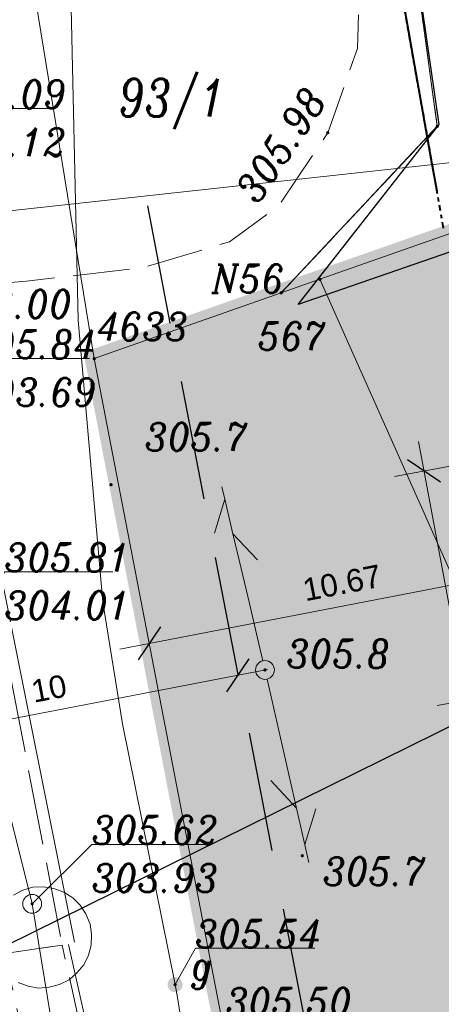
# Model space of a CAD drawing. Header units: metres. Extents: x 779 to 7046, y -512 to 9570.
# Tile 230 of 256: x 2161 to 2172, y 233 to 259. Entities that reach past the tile are written whole.
import ezdxf

# ---------------------------------------------------------------- set-up
doc = ezdxf.new("R2010")
doc.units = ezdxf.units.M
for name, pattern in [('0.5_0.5', [1, 0.5, -0.5]), ('1.5_0.5', [2, 1.5, -0.5]), ('CENTER2', [1.125, 0.75, -0.125, 0.125, -0.125]), ('CIĄGłA', [0]), ('DASHEDX2', [38.1, 25.4, -12.7]), ('DGN Style 4', [0.3202, 0.16, -0.08, 0.0002, -0.08]), ('HIDDEN2', [4.7625, 3.175, -1.5875]), ('mz1.0_0.5', [1.5, 1, -0.5]), ('mz2.0_0.5', [2.5, 2, -0.5])]:
    doc.linetypes.add(name, pattern=pattern)
for name, color, linetype, lineweight in [('203-punkt graniczny', 7, 'Continuous', 0), ('203-punkt graniczny-Atr103', 7, 'Continuous', 0), ('211-numer działki ewidencyjnej', 7, 'Continuous', 0), ('217-kontur klasyfikacyjny', 7, 'Continuous', 0), ('218-kontur użytku gruntowego', 7, 'Continuous', 0), ('219-działka ewidencyjna', 7, 'Continuous', 0), ('AGP1_granica_opracow', 7, 'Continuous', 15), ('AGP1_HATCH', 7, 'Continuous', 5), ('AGP1_WYMIARY', 7, 'Continuous', 15), ('chodnik (powierzchnia)', 7, 'Continuous', 0), ('chodnik (powierzchnia) - ob. projektowany', 7, 'Continuous', 0), ('Instalacje elektryczne', 1, 'Continuous', 20), ('jezdnia (powierzchnia)', 7, 'Continuous', 0), ('komora podziemna - przewód kanalizacyjny (powierzchnia)-SK', 7, 'Continuous', 0), ('MPZP', 7, 'Continuous', 0), ('odwodnienie liniowe (linia)-SK', 7, 'Continuous', 0), ('ogrodzenie trwałe (linia)', 7, 'Continuous', 0), ('przewód gazowy (linia)-SG', 7, 'Continuous', 0), ('przewód kanalizacyjny (linia)-SK', 7, 'Continuous', 0), ('przewód telekomunikacyjny (linia)-STPOW - symbol', 7, 'Continuous', 0), ('punkt o określonej wysokości (sieć gazowa)-SG', 7, 'Continuous', 0), ('punkt o określonej wysokości (sieć gazowa)-SG-Atr2', 7, 'Continuous', 0), ('punkt o określonej wysokości (sieć kanalizacyjna)-SK - ob. w budowie', 7, 'Continuous', 0), ('punkt o określonej wysokości (sieć kanalizacyjna)-SK - ob. w budowie-Atr2', 7, 'Continuous', 0), ('punkt o określonej wysokości (sieć kanalizacyjna)-SK - ob. w budowie-Atr3', 7, 'Continuous', 0), ('punkt wysokościowy naturalny', 7, 'Continuous', 0), ('punkt wysokościowy naturalny-Atr2', 7, 'Continuous', 0), ('punkt wysokościowy sztuczny', 7, 'Continuous', 0), ('punkt wysokościowy sztuczny-Atr2', 7, 'Continuous', 0), ('RTPW01', 253, 'Continuous', 0), ('RTPW02', 7, 'Continuous', 0), ('SUPT01', 7, 'Continuous', 0), ('słup (punkt)', 7, 'Continuous', 0), ('właz okrągły - siec kanalizacyjna (punkt)-SK', 7, 'Continuous', 0), ('zasuwa - siec gazowa (punkt)-SG', 7, 'Continuous', 0), ('zasuwa - siec gazowa (punkt)-SG-Atr17', 7, 'Continuous', 0)]:
    doc.layers.add(name, color=color, linetype=linetype, lineweight=lineweight)
doc.layers.add('IE_kable ziemne', color=240, linetype='Continuous')
doc.layers.add('WYMIARY', color=9, linetype='Continuous')
doc.styles.add('ARIAL', font='arial.ttf')
doc.styles.get("Standard").update_dxf_attribs({"font": 'arial.ttf'})
doc.styles.add('Style-ITALIC_1250', font='ITALIC_1250.shx')
doc.linetypes.add('902-500', pattern='A,3.75,[24,dgnlstyle-geo-mz.shx,S=0.002786,R=0,X=0,Y=0],3.75', length=7.5)
doc.dimstyles.new('PZT M', dxfattribs={"dimtxt": 0.6, "dimasz": 0.75, "dimexe": 0.8, "dimexo": 0.1, "dimgap": 0.3, "dimtad": 1, "dimdsep": 46, "dimtxsty": 'ARIAL', "dimblk": 'OBLIQUE', "dimcen": 0.9, "dimdle": 0.8, "dimclrd": 7, "dimclre": 256, "dimclrt": 7, "dimadec": 0, "dimazin": 0, "dimtfac": 1, "dimtmove": 2, "dimatfit": 3, "dimldrblk": 'ARCHTICK', "dimfxl": 1, "dimfxlon": 1, "dimtolj": 1, "dimtzin": 0, "dimlwd": 20, "dimlwe": 20, "dimarcsym": 0})

# ---------------------------------------------------------------- blocks, each defined once
blk = doc.blocks.new('203')
at = {"linetype": 'Continuous', "lineweight": -2, "ltscale": 10}
h = blk.add_hatch(color=0, dxfattribs=at)
edge = h.paths.add_edge_path()
edge.add_arc((0, 0), 0.45, 0, 360)
blk = doc.blocks.new('US25_1')
at = {"linetype": 'Continuous', "lineweight": 0, "ltscale": 10}
h = blk.add_hatch(color=0, dxfattribs=at)
edge = h.paths.add_edge_path()
edge.add_arc((0, 0), 2, 0, 360)
blk = doc.blocks.new('PW01_1')
at = {"linetype": 'Continuous', "lineweight": 13, "ltscale": 10}
h = blk.add_hatch(color=0, dxfattribs=at)
edge = h.paths.add_edge_path()
edge.add_arc((0, 0), 0.45, 0, 360)
blk = doc.blocks.new('SM04')
at = {"color": 0, "linetype": 'Continuous', "lineweight": -2, "ltscale": 10}
blk.add_circle((0, 0), 2.5, dxfattribs=at)
blk = doc.blocks.new('PW01')
at = {"linetype": 'Continuous', "lineweight": 13, "ltscale": 10}
h = blk.add_hatch(color=0, dxfattribs=at)
edge = h.paths.add_edge_path()
edge.add_arc((0, 0), 0.45, 0, 360)
blk = doc.blocks.new('US22')
at = {"color": 0, "linetype": 'Continuous', "lineweight": -2, "ltscale": 10}
blk.add_circle((0, 0), 2.5, dxfattribs=at)
blk = doc.blocks.new('PT01')
at = {"color": 0, "linetype": 'Continuous', "lineweight": 13, "ltscale": 10}
for p, q in [((46.5, 0), (37.84, 5)), ((6.5, 0), (0, 0)), ((6.5, 0), (16.5, 0)), ((16.5, 0), (26.5, 0)), ((26.5, 0), (36.5, 0)), ((36.5, 0), (27.84, -5)), ((36.5, 0), (46.5, 0)), ((46.5, 0), (50, 0))]:
    blk.add_line(p, q, dxfattribs=at)
blk = doc.blocks.new('PW02')
at = {"linetype": 'Continuous', "lineweight": 13, "ltscale": 10}
h = blk.add_hatch(color=0, dxfattribs=at)
edge = h.paths.add_edge_path()
edge.add_arc((0, 0), 0.45, 0, 360)
blk = doc.blocks.new('RTPW01')
at = {"layer": 'RTPW01', "linetype": 'Continuous', "lineweight": 13, "true_color": 0x939598}
h = blk.add_hatch(color=252, dxfattribs=at)
edge = h.paths.add_edge_path()
edge.add_arc((0, 0), 0.045, 0, 360)
blk = doc.blocks.new('PZT MDCP podkład')
at = {"layer": '217-kontur klasyfikacyjny', "color": 252, "linetype": '1.5_0.5', "lineweight": 13, "true_color": 0x939598, "flags": 128}
for points in [[(2104.806, 136.906), (2105.786, 129.736)], [(2105.786, 129.736), (2101.636, 125.306)]]:
    blk.add_lwpolyline(points, dxfattribs=at)
at = {"layer": '218-kontur użytku gruntowego', "color": 252, "linetype": '0.5_0.5', "lineweight": 13, "true_color": 0x939598, "flags": 128}
for points in [[(2105.786, 129.736), (2104.806, 136.906)], [(2104.806, 136.906), (2105.786, 129.736)], [(2101.636, 125.306), (2105.786, 129.736)], [(2105.786, 129.736), (2101.636, 125.306)]]:
    blk.add_lwpolyline(points, dxfattribs=at)
at = {"layer": '219-działka ewidencyjna', "color": 252, "linetype": 'Continuous', "lineweight": 13, "true_color": 0x939598, "flags": 128}
for points in [[(2092.828, 147.033), (2096.666, 123.556)], [(2102.666, 125.666), (2135.196, 137.086)], [(2104.806, 136.906), (2105.786, 129.736)], [(2101.636, 125.306), (2105.786, 129.736)], [(2102.666, 125.666), (2101.636, 125.306)], [(2102.666, 125.666), (2122.376, 81.446)], [(2096.666, 123.556), (2101.636, 125.306)], [(2100.586, 103.266), (2096.666, 123.556)]]:
    blk.add_lwpolyline(points, dxfattribs=at)
at = {"layer": 'chodnik (powierzchnia)', "color": 252, "linetype": 'mz1.0_0.5', "lineweight": 13, "true_color": 0x939598, "flags": 128}
blk.add_lwpolyline([(2094.286, 107.736), (2095.496, 102.266), (2096.136, 99.116), (2097.046, 94.516), (2101.066, 73.846), (2102.576, 66.006), (2104.166, 58.036), (2105.666, 50.426), (2108.206, 38.126), (2109.856, 30.556), (2110.966, 25.356), (2112.896, 16.946), (2113.376, 16.626), (2113.866, 16.346), (2114.386, 16.096), (2114.916, 15.896), (2115.466, 15.726), (2116.016, 15.596), (2116.586, 15.506), (2117.156, 15.466), (2117.726, 15.456), (2118.296, 15.496), (2118.866, 15.576), (2119.426, 15.696), (2119.966, 15.856), (2120.506, 16.056), (2119.896, 17.836), (2118.716, 17.426), (2117.186, 17.296), (2115.196, 17.896), (2114.046, 18.856), (2112.546, 25.696), (2111.356, 31.136), (2109.736, 38.596), (2107.226, 50.456), (2105.686, 58.476), (2104.126, 66.306), (2102.566, 74.356), (2098.636, 94.616), (2097.546, 100.076), (2097.016, 102.526), (2095.816, 107.956), (2094.286, 107.736)], close=True, dxfattribs=at)
at = {"layer": 'chodnik (powierzchnia) - ob. projektowany', "color": 252, "linetype": 'mz2.0_0.5', "lineweight": 13, "true_color": 0x939598, "flags": 128}
blk.add_lwpolyline([(2087.05, 145.266), (2087.05, 145.266), (2087.446, 143.206), (2091.006, 124.816), (2094.286, 107.736), (2095.816, 107.956), (2094.336, 115.646), (2092.466, 125.436), (2092.896, 125.466), (2092.886, 125.776), (2092.556, 127.526), (2090.136, 140.136), (2089.025, 145.87), (2089.025, 145.87)], dxfattribs=at)
at = {"layer": 'jezdnia (powierzchnia)', "color": 252, "linetype": '1.5_0.5', "lineweight": 13, "true_color": 0x939598, "flags": 128}
blk.add_lwpolyline([(2089.025, 145.87), (2089.025, 145.87), (2090.136, 140.136), (2092.556, 127.526), (2092.886, 125.776), (2092.896, 125.466), (2094.866, 125.616), (2097.966, 125.976), (2100.266, 126.666), (2101.576, 127.626), (2102.876, 129.566), (2103.666, 131.806), (2103.736, 133.906), (2103.116, 135.246), (2101.576, 137.076), (2099.666, 138.316), (2096.816, 139.776), (2094.996, 141.096), (2093.536, 143.226), (2092.558, 146.951), (2092.558, 146.951)], dxfattribs=at)
at = {"layer": 'komora podziemna - przewód kanalizacyjny (powierzchnia)-SK', "color": 252, "linetype": 'Continuous', "lineweight": 13, "true_color": 0x939598, "flags": 128}
blk.add_lwpolyline([(2094.516, 109.286), (2094.766, 109.416), (2095.036, 109.496), (2095.316, 109.506), (2095.596, 109.466), (2095.856, 109.366), (2096.096, 109.216), (2096.296, 109.016), (2096.446, 108.786), (2096.556, 108.516), (2096.596, 108.246), (2096.586, 107.956), (2096.516, 107.686), (2096.386, 107.436), (2096.386, 107.436), (2096.206, 107.216), (2095.996, 107.036), (2095.746, 106.906), (2095.466, 106.836), (2095.186, 106.816), (2094.906, 106.866), (2094.646, 106.966)], dxfattribs=at)
at = {"layer": 'MPZP', "color": 252, "linetype": 'DGN Style 4', "lineweight": 40, "true_color": 0x939598}
blk.add_line((2105.951, 127.031), (2101.919, 149.813), dxfattribs=at)
at = {"layer": 'odwodnienie liniowe (linia)-SK', "color": 252, "linetype": 'Continuous', "lineweight": 13, "true_color": 0x939598}
for p, q in [((2096.146, 108.036), (2092.666, 125.376)), ((2097.786, 99.866), (2095.986, 107.976))]:
    blk.add_line(p, q, dxfattribs=at)
at = {"layer": 'ogrodzenie trwałe (linia)', "color": 252, "linetype": '902-500', "lineweight": 30, "true_color": 0x939598, "flags": 128}
for points in [[(2102.086, 124.996), (2105.836, 129.786), (2104.806, 136.916), (2095.706, 143.306), (2094.845, 147.65)], [(2135.536, 136.576), (2102.086, 124.996)]]:
    blk.add_lwpolyline(points, dxfattribs=at)
at = {"layer": 'przewód gazowy (linia)-SG', "color": 252, "linetype": 'Continuous', "lineweight": 13, "true_color": 0x939598, "flags": 128}
for points in [[(2094.318, 147.489), (2094.796, 144.586), (2094.846, 141.716), (2095.656, 135.506), (2096.056, 132.886), (2096.236, 124.576), (2096.896, 117.076), (2097.416, 113.846), (2098.816, 106.906)], [(2098.816, 106.906), (2098.876, 106.566), (2098.946, 106.176), (2099.016, 105.786), (2099.106, 105.256)]]:
    blk.add_lwpolyline(points, dxfattribs=at)
at = {"layer": 'przewód kanalizacyjny (linia)-SK', "color": 252, "linetype": 'Continuous', "lineweight": 13, "true_color": 0x939598, "flags": 128}
for points in [[(2072.621, 125.105), (2107.626, 128.936), (2109.186, 126.506), (2134.056, 134.756)], [(2096.906, 97.516), (2095.016, 109.056), (2093.166, 116.456)]]:
    blk.add_lwpolyline(points, dxfattribs=at)
at = {"layer": 'punkt o określonej wysokości (sieć gazowa)-SG-Atr2', "color": 252, "lineweight": 13, "true_color": 0x939598, "flags": 128}
blk.add_lwpolyline([(2098.816, 106.906), (2099.356, 107.876), (2102.529, 107.876)], dxfattribs=at)
at = {"layer": 'punkt o określonej wysokości (sieć kanalizacyjna)-SK - ob. w budowie-Atr2', "color": 252, "lineweight": 13, "true_color": 0x939598, "flags": 128}
for points in [[(2090.746, 128.656), (2092.566, 130.206), (2095.638, 130.206)], [(2092.886, 125.776), (2093.366, 123.556), (2096.539, 123.556)], [(2093.166, 116.456), (2094.286, 117.886), (2097.161, 117.886)], [(2095.016, 109.056), (2096.606, 110.636), (2099.715, 110.636)]]:
    blk.add_lwpolyline(points, dxfattribs=at)
at = {"layer": 'SUPT01', "color": 252, "linetype": 'Continuous', "lineweight": 13, "true_color": 0x939598}
for p, q in [((2102.371, 110.157), (2101.262, 115.033)), ((2102.042, 111.604), (2101.362, 112.338)), ((2102.559, 111.584), (2102.263, 110.629))]:
    blk.add_line(p, q, dxfattribs=at)
at = {"layer": '203-punkt graniczny', "color": 252, "linetype": 'Continuous', "lineweight": 13, "true_color": 0x939598, "xscale": 0.1, "yscale": 0.1, "zscale": 0.1}
for p in [(2105.786, 129.736), (2102.666, 125.666), (2101.636, 125.306), (2096.666, 123.556)]:
    blk.add_blockref('203', p, dxfattribs=at)
at = {"layer": 'przewód telekomunikacyjny (linia)-STPOW - symbol', "color": 252, "linetype": 'Continuous', "lineweight": 13, "ltscale": 0.966646, "true_color": 0x939598, "xscale": 0.09500006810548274, "yscale": 0.09500006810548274, "zscale": 0.09999999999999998, "rotation": 103.241}
blk.add_blockref('PT01', (2101.149, 115.52), dxfattribs=at)
at = {"layer": 'punkt o określonej wysokości (sieć gazowa)-SG', "color": 252, "linetype": 'Continuous', "lineweight": 13, "true_color": 0x939598, "xscale": 0.1, "yscale": 0.1, "zscale": 0.1}
blk.add_blockref('PW01_1', (2098.816, 106.906), dxfattribs=at)
at = {"layer": 'punkt o określonej wysokości (sieć kanalizacyjna)-SK - ob. w budowie', "color": 252, "linetype": 'Continuous', "lineweight": 13, "true_color": 0x939598, "xscale": 0.1, "yscale": 0.1, "zscale": 0.1}
blk.add_blockref('PW01_1', (2095.016, 109.056), dxfattribs=at)
at = {"layer": 'punkt wysokościowy naturalny', "color": 252, "linetype": 'Continuous', "lineweight": 13, "true_color": 0x939598, "xscale": 0.1, "yscale": 0.1, "zscale": 0.1}
blk.add_blockref('PW01', (2101.206, 115.276), dxfattribs=at)
at = {"layer": 'punkt wysokościowy sztuczny', "color": 252, "linetype": 'Continuous', "lineweight": 13, "true_color": 0x939598, "xscale": 0.1, "yscale": 0.1, "zscale": 0.1}
blk.add_blockref('PW02', (2102.876, 129.566), dxfattribs=at)
at = {"layer": 'RTPW01', "color": 252, "linetype": 'Continuous', "lineweight": 13, "true_color": 0x939598}
for p in [(2097.114, 120.202), (2102.198, 110.334)]:
    blk.add_blockref('RTPW01', p, dxfattribs=at)
at = {"layer": 'słup (punkt)', "color": 252, "linetype": 'Continuous', "lineweight": 13, "true_color": 0x939598, "xscale": 0.1, "yscale": 0.1, "zscale": 0.1}
blk.add_blockref('SM04', (2101.206, 115.276), dxfattribs=at)
at = {"layer": 'właz okrągły - siec kanalizacyjna (punkt)-SK', "color": 252, "linetype": 'Continuous', "lineweight": 13, "true_color": 0x939598, "xscale": 0.1, "yscale": 0.1, "zscale": 0.1}
blk.add_blockref('US22', (2095.016, 109.056), dxfattribs=at)
at = {"layer": 'zasuwa - siec gazowa (punkt)-SG', "color": 252, "linetype": 'Continuous', "lineweight": 13, "true_color": 0x939598, "xscale": 0.1, "yscale": 0.1, "zscale": 0.1}
blk.add_blockref('US25_1', (2098.816, 106.906), dxfattribs=at)
at = {"layer": '203-punkt graniczny-Atr103', "color": 252, "lineweight": 13, "true_color": 0x939598, "char_height": 0.75, "attachment_point": 7, "line_spacing_factor": 0.6}
for s, insert in [('\\FITALIC_1250;\\H1x;\\W0.9;N56', (2099.791, 125.306)), ('\\FITALIC_1250;\\H1x;\\W0.9;4633', (2096.735, 124.035)), ('\\FITALIC_1250;\\H1x;\\W0.9;567', (2101.018, 123.778))]:
    blk.add_mtext(s, dxfattribs=dict(at, insert=insert))
at = {"layer": '211-numer działki ewidencyjnej', "color": 252, "linetype": 'Continuous', "lineweight": 13, "true_color": 0x939598, "insert": (2097.305, 130.996), "char_height": 1, "attachment_point": 1, "line_spacing_factor": 0.6}
blk.add_mtext('\\FITALIC_1250;\\H1x;\\W0.79;93/1', dxfattribs=at)
at = {"layer": 'punkt o określonej wysokości (sieć gazowa)-SG-Atr2', "color": 252, "lineweight": 13, "true_color": 0x939598, "char_height": 0.75, "attachment_point": 7, "line_spacing_factor": 0.6}
for s, insert in [('\\FITALIC_1250;\\H1x;\\W0.9;305.54', (2099.356, 107.883)), ('\\FITALIC_1250;\\H1x;\\W0.9;305.50', (2100.166, 106.074))]:
    blk.add_mtext(s, dxfattribs=dict(at, insert=insert))
at = {"layer": 'punkt o określonej wysokości (sieć kanalizacyjna)-SK - ob. w budowie-Atr2', "color": 252, "lineweight": 13, "true_color": 0x939598, "char_height": 0.75, "attachment_point": 7, "line_spacing_factor": 0.6}
for s, insert in [('\\FITALIC_1250;\\H1x;\\W0.9;306.09', (2092.566, 130.214)), ('\\FITALIC_1250;\\H1x;\\W0.9;305.84', (2093.366, 123.564)), ('\\FITALIC_1250;\\H1x;\\W0.9;305.81', (2094.286, 117.894)), ('\\FITALIC_1250;\\H1x;\\W0.9;305.62', (2096.606, 110.644))]:
    blk.add_mtext(s, dxfattribs=dict(at, insert=insert))
at = {"layer": 'punkt o określonej wysokości (sieć kanalizacyjna)-SK - ob. w budowie-Atr3', "color": 252, "lineweight": 13, "true_color": 0x939598, "char_height": 0.75, "attachment_point": 7, "line_spacing_factor": 0.6}
for s, insert in [('\\FITALIC_1250;\\H1x;\\W0.9;304.12', (2092.566, 128.938)), ('\\FITALIC_1250;\\H1x;\\W0.9;303.69', (2093.366, 122.289)), ('\\FITALIC_1250;\\H1x;\\W0.9;304.01', (2094.286, 116.619)), ('\\FITALIC_1250;\\H1x;\\W0.9;303.93', (2096.606, 109.369))]:
    blk.add_mtext(s, dxfattribs=dict(at, insert=insert))
at = {"layer": 'punkt wysokościowy naturalny-Atr2', "color": 252, "lineweight": 13, "true_color": 0x939598, "insert": (2101.786, 116.086), "char_height": 0.75, "attachment_point": 1, "line_spacing_factor": 0.6}
blk.add_mtext('\\FITALIC_1250;\\H1x;\\W0.9;305.8', dxfattribs=at)
at = {"layer": 'punkt wysokościowy sztuczny-Atr2', "color": 252, "lineweight": 13, "true_color": 0x939598, "insert": (2100.386, 128.056), "char_height": 0.75, "attachment_point": 1, "rotation": 56.173, "line_spacing_factor": 0.6}
blk.add_mtext('\\FITALIC_1250;\\H1x;\\W0.9;305.98', dxfattribs=at)
at = {"layer": 'RTPW01', "color": 252, "linetype": 'Continuous', "lineweight": 13, "true_color": 0x939598, "style": 'Style-ITALIC_1250', "width": 0.9}
for p in [(2098.014, 121.102), (2102.751, 109.546)]:
    blk.add_text('305.7', height=0.75, dxfattribs=at).set_placement(p)
at = {"layer": 'RTPW02', "color": 252, "linetype": 'Continuous', "lineweight": 13, "true_color": 0x939598, "style": 'Style-ITALIC_1250', "width": 0.9}
blk.add_text('306.00', height=0.75, dxfattribs=at).set_placement((2092.722, 124.633))
at = {"layer": 'zasuwa - siec gazowa (punkt)-SG-Atr17', "color": 252, "lineweight": 13, "true_color": 0x939598, "insert": (2099.246, 106.786), "char_height": 0.75, "attachment_point": 7, "line_spacing_factor": 0.6}
blk.add_mtext('\\FITALIC_1250;\\H1x;\\W0.9;g', dxfattribs=at)
blk = doc.blocks.new('_Oblique')
at = {"color": 0, "linetype": 'ByBlock', "lineweight": 25}
blk.add_line((-0.5, -0.5), (0.5, 0.5), dxfattribs=at)
blk = doc.blocks.new('*D161')
at = {"layer": 'AGP1_WYMIARY', "color": 7, "linetype": 'CIĄGłA', "lineweight": 20, "transparency": 16777216}
for p, q in [((2166.449, 241.634), (2166.297, 242.42)), ((2155.839, 239.587), (2167.234, 241.786)), ((2156.625, 239.738), (2156.473, 240.524))]:
    blk.add_line(p, q, dxfattribs=at)
at = {"layer": 'Defpoints', "color": 0, "linetype": 'CIĄGłA', "transparency": 16777216}
for p in [(2166.449, 241.634), (2166.449, 241.634), (2156.625, 239.738)]:
    blk.add_point(p, dxfattribs=at)
at = {"layer": 'AGP1_WYMIARY', "color": 7, "linetype": 'CIĄGłA', "lineweight": 20, "transparency": 16777216, "xscale": 0.75, "yscale": 0.75, "zscale": 0.75}
for p, rotation in [((2166.449, 241.634), 10.92574433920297), ((2156.625, 239.738), 190.925744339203)]:
    blk.add_blockref('_Oblique', p, dxfattribs=dict(at, rotation=rotation))
at = {"layer": 'AGP1_WYMIARY', "color": 7, "linetype": 'CIĄGłA', "lineweight": 20, "transparency": 16777216, "insert": (2161.422, 241.282), "char_height": 0.6, "attachment_point": 5, "rotation": 10.9257, "style": 'ARIAL'}
blk.add_mtext('\\A1;10', dxfattribs=at)
blk = doc.blocks.new('_ArchTick')
at = {"layer": 'WYMIARY', "color": 0, "linetype": 'Continuous', "const_width": 0.15}
blk.add_lwpolyline([(-0.5, -0.5), (0.5, 0.5)], dxfattribs=at)
blk = doc.blocks.new('*D186')
at = {"layer": 'AGP1_WYMIARY', "color": 7, "linetype": 'CIĄGłA', "lineweight": 20, "transparency": 16777216}
for p, q in [((2171.245, 247.857), (2172.673, 240.189)), ((2172.375, 247.254), (2170.605, 246.924)), ((2173.51, 241.158), (2171.74, 240.829))]:
    blk.add_line(p, q, dxfattribs=at)
at = {"layer": 'Defpoints', "color": 0, "linetype": 'CIĄGłA', "transparency": 16777216}
for p in [(2173.014, 247.373), (2174.149, 241.278), (2172.527, 240.975)]:
    blk.add_point(p, dxfattribs=at)
at = {"layer": 'AGP1_WYMIARY', "color": 7, "linetype": 'CIĄGłA', "lineweight": 20, "transparency": 16777216, "xscale": 0.75, "yscale": 0.75, "zscale": 0.75}
for p, rotation in [((2171.391, 247.071), 100.5514448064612), ((2172.527, 240.975), 280.5514448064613)]:
    blk.add_blockref('_Oblique', p, dxfattribs=dict(at, rotation=rotation))
at = {"layer": 'AGP1_WYMIARY', "color": 7, "linetype": 'CIĄGłA', "lineweight": 20, "transparency": 16777216, "insert": (2172.555, 244.134), "char_height": 0.6, "attachment_point": 5, "rotation": 280.5514, "style": 'ARIAL'}
blk.add_mtext('\\A1;6.2', dxfattribs=at)
blk = doc.blocks.new('*D191')
at = {"layer": 'AGP1_WYMIARY', "color": 7, "linetype": 'CIĄGłA', "lineweight": 20, "transparency": 16777216}
for p, q in [((2174.565, 244.508), (2174.413, 245.294)), ((2175.35, 244.66), (2163.303, 242.333)), ((2164.088, 242.484), (2163.936, 243.27))]:
    blk.add_line(p, q, dxfattribs=at)
at = {"layer": 'Defpoints', "color": 0, "linetype": 'CIĄGłA', "transparency": 16777216}
for p in [(2174.565, 244.508), (2164.088, 242.484), (2164.088, 242.484)]:
    blk.add_point(p, dxfattribs=at)
at = {"layer": 'AGP1_WYMIARY', "color": 7, "linetype": 'CIĄGłA', "lineweight": 20, "transparency": 16777216, "xscale": 0.75, "yscale": 0.75, "zscale": 0.75}
for p, rotation in [((2174.565, 244.508), 10.93474482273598), ((2164.088, 242.484), 190.934744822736)]:
    blk.add_blockref('_Oblique', p, dxfattribs=dict(at, rotation=rotation))
at = {"layer": 'AGP1_WYMIARY', "color": 7, "linetype": 'CIĄGłA', "lineweight": 20, "transparency": 16777216, "insert": (2169.212, 244.092), "char_height": 0.6, "attachment_point": 5, "rotation": 10.9347, "style": 'ARIAL'}
blk.add_mtext('\\A1;10.67', dxfattribs=at)
blk = doc.blocks.new('ZMIANY STUDZIENKA ZLEWOWA - INSTALACJE ELEKTRYCZNE')
at = {"layer": 'IE_kable ziemne', "color": 4}
blk.add_line((2793.878, 234.131), (2809.965, 242.09), dxfattribs=at)
blk.add_line((2793.878, 234.131), (2809.965, 242.09), dxfattribs=at)

msp = doc.modelspace()

# ---------------------------------------------------------------- hatches: boundary and pattern name
at = {"layer": 'AGP1_HATCH', "lineweight": 15, "transparency": 33554625}
h = msp.add_hatch(dxfattribs=at)
h.set_pattern_fill('GRASS', color=64, scale=0.02, angle=24.6109)
h.set_pattern_definition([(114.610929, (462.9081, 0), (-0.47617302, 0.17698378), [0.09525, -0.62317049]), (69.61093, (462.9081, 0), (-0.47617302, 0.17698378), [0.09525, -0.41275]), (159.61093, (462.9081, 0), (-0.17698378, -0.47617302), [0.09525, -0.41275])])
edge = h.paths.add_edge_path()
edge.add_line((2201.155, 263.588), (2187.755, 258.884))
edge.add_line((2187.755, 258.884), (2189.333, 250.413))
edge.add_line((2189.333, 250.413), (2200.149, 252.427))
edge.add_line((2200.149, 252.427), (2200.649, 252.52))
edge.add_arc((2201.59, 247.457), 5.15, 21.5178, 100.535, ccw=False)
edge.add_line((2206.381, 249.346), (2206.676, 248.599))
edge.add_line((2206.676, 248.599), (2210.151, 239.785))
edge.add_line((2210.151, 239.785), (2213.734, 230.696))
edge.add_line((2213.734, 230.696), (2217.79, 220.411))
edge.add_line((2217.79, 220.411), (2215.443, 228.679))
edge.add_line((2215.443, 228.679), (2207.465, 248.918))
edge.add_line((2207.465, 248.918), (2201.155, 263.588))
h.paths.add_polyline_path([(2193.681, 159.168), (2194.272, 155.86), (2190.669, 155.216), (2190.078, 158.524)], flags=16)
h.paths.add_polyline_path([(2174.949, 242.444), (2174.18, 246.573), (2176.736, 247.049), (2177.505, 242.92)], flags=16)
h.paths.add_polyline_path([(2213.207, 155.262), (2212.586, 156.801), (2213.476, 157.161), (2214.097, 155.621)], flags=16)
h.paths.add_polyline_path([(2224.99, 196.349), (2224.672, 197.978), (2225.614, 198.162), (2225.932, 196.533)], flags=16)
edge = h.paths.add_edge_path()
edge.add_line((2222.136, 154.634), (2223.664, 154.456))
edge.add_line((2223.664, 154.456), (2227.521, 153.359))
edge.add_line((2227.521, 153.359), (2233.308, 151.191))
edge.add_line((2233.308, 151.191), (2237.862, 147.79))
edge.add_line((2237.862, 147.79), (2239.041, 146.988))
edge.add_line((2239.041, 146.988), (2233.605, 169.638))
edge.add_line((2233.605, 169.638), (2228.175, 191.748))
edge.add_line((2228.175, 191.748), (2222.495, 209.518))
edge.add_line((2222.495, 209.518), (2217.355, 223.828))
edge.add_line((2217.355, 223.828), (2215.443, 228.679))
edge.add_line((2215.443, 228.679), (2217.79, 220.411))
edge.add_line((2217.79, 220.411), (2221.381, 210.369))
edge.add_line((2221.381, 210.369), (2223.235, 204.292))
edge.add_line((2223.235, 204.292), (2230.776, 165.68))
edge.add_line((2230.776, 165.68), (2220.625, 163.698))
edge.add_line((2220.625, 163.698), (2220.928, 162.147))
edge.add_line((2220.928, 162.147), (2218.298, 161.633))
edge.add_line((2218.298, 161.633), (2217.995, 163.183))
edge.add_line((2217.995, 163.183), (2213.824, 162.368))
edge.add_arc((2214.562, 158.59), 3.85, 101.056, 197.8899)
edge.add_line((2210.898, 157.407), (2211.273, 156.245))
edge.add_arc((2213.414, 156.851), 2.225, 195.8025, 221.5125)
edge.add_arc((2213.798, 156.777), 2.483, 214.3489, 282.1039)
edge.add_line((2214.319, 154.35), (2219.145, 156.298))
edge.add_line((2219.145, 156.298), (2222.136, 154.634))
edge = h.paths.add_edge_path()
edge.add_line((2182.307, 222.606), (2181.363, 222.43))
edge.add_line((2181.363, 222.43), (2181.059, 224.062))
edge.add_line((2181.059, 224.062), (2182.003, 224.238))
edge.add_line((2182.003, 224.238), (2178.489, 243.103))
edge.add_line((2178.489, 243.103), (2177.505, 242.92))
edge.add_line((2177.505, 242.92), (2176.736, 247.049))
edge.add_line((2176.736, 247.049), (2177.719, 247.232))
edge.add_line((2177.719, 247.232), (2177.536, 248.215))
edge.add_line((2177.536, 248.215), (2178.519, 248.398))
edge.add_line((2178.519, 248.398), (2189.329, 250.412))
edge.add_line((2189.329, 250.412), (2187.755, 258.884))
edge.add_line((2187.755, 258.884), (2168.625, 252.168))
edge.add_line((2168.625, 252.168), (2167.595, 251.808))
edge.add_line((2167.595, 251.808), (2162.625, 250.058))
edge.add_line((2162.625, 250.058), (2166.545, 229.768))
edge.add_line((2166.545, 229.768), (2169.935, 212.288))
edge.add_line((2169.935, 212.288), (2178.195, 169.718))
edge.add_line((2178.195, 169.718), (2182.565, 169.808))
edge.add_line((2182.565, 169.808), (2182.575, 166.618))
edge.add_line((2182.575, 166.618), (2179.045, 166.538))
edge.add_line((2179.045, 166.538), (2179.735, 164.398))
edge.add_line((2179.735, 164.398), (2185.555, 147.408))
edge.add_line((2185.555, 147.408), (2190.115, 144.698))
edge.add_line((2190.115, 144.698), (2195.595, 146.798))
edge.add_line((2195.595, 146.798), (2198.507, 147.966))
edge.add_arc((2192.413, 155.942), 10.037, 307.382, 339.7888)
edge.add_arc((2172.677, 161.116), 30.409, 343.4897, 347.8328)
edge.add_arc((2184.654, 158.295), 18.108, 348.5707, 353.3645)
edge.add_arc((2197.523, 156.519), 5.127, 356.4696, 372.8519)
edge.add_line((2202.522, 157.659), (2201.35, 163.382))
edge.add_line((2201.35, 163.382), (2197.98, 176.763))
edge.add_arc((2195.216, 176.067), 2.85, 14.1339, 55.5514)
edge.add_line((2196.828, 178.417), (2193.551, 180.665))
edge.add_arc((2195.333, 183.263), 3.15, 190.5514, 235.5514, ccw=False)
edge.add_line((2192.236, 182.686), (2191.95, 184.222))
edge.add_line((2191.95, 184.222), (2189.099, 183.691))
edge.add_line((2189.099, 183.691), (2188.039, 189.393))
edge.add_line((2188.039, 189.393), (2190.888, 189.924))
edge.add_line((2190.888, 189.924), (2190.534, 191.826))
edge.add_arc((2193.631, 192.403), 3.15, 154.457, 190.5468, ccw=False)
edge.add_line((2190.789, 193.761), (2192.599, 197.548))
edge.add_arc((2191.651, 198.001), 1.05, 334.457, 381.532)
edge.add_line((2192.628, 198.386), (2185.882, 197.13))
edge.add_line((2185.882, 197.13), (2183.725, 208.711))
edge.add_line((2183.725, 208.711), (2184.856, 208.921))
edge.add_line((2184.856, 208.921), (2182.307, 222.606))

# ---------------------------------------------------------------- linework, layer by layer
at = {"color": 3, "linetype": 'HIDDEN2', "lineweight": 30}
msp.add_lwpolyline([(2164.038, 254.123), (2168.084, 233.164), (2169.744, 224.494), (2173.465, 205.387), (2177.539, 184.617)], dxfattribs=at)
at = {"color": 5, "linetype": 'DASHEDX2', "lineweight": 13, "ltscale": 0.1}
msp.add_circle((2180.533, 219.695), 70, dxfattribs=at)
at = {"layer": 'AGP1_granica_opracow', "color": 5, "linetype": 'CENTER2', "lineweight": 9, "ltscale": 5, "const_width": 0.5}
msp.add_lwpolyline([(2207.465, 248.918), (2201.155, 263.588), (2168.625, 252.168), (2167.595, 251.808), (2162.625, 250.058), (2166.545, 229.768), (2169.935, 212.288), (2178.195, 169.718)], dxfattribs=at)
at = {"layer": 'MPZP', "color": 202, "linetype": 'DGN Style 4', "lineweight": 40, "ltscale": 50, "true_color": 0x8a2be2, "flags": 128}
msp.add_lwpolyline([(2200.372, 112.569), (2193.535, 136.498), (2193.105, 139.012), (2192.746, 141.11), (2192.059, 145.119), (2190.677, 153.194), (2189.38, 160.777), (2188.761, 164.393), (2187.435, 171.408), (2186.914, 174.16), (2185.885, 179.605), (2185.166, 183.409), (2184.596, 186.421), (2183.438, 192.55), (2182.811, 195.867), (2181.653, 201.992), (2180.562, 207.762), (2179.674, 212.458), (2178.869, 216.72), (2178.09, 220.841), (2177.235, 225.363), (2175.348, 235.346), (2173.578, 244.708), (2171.611, 255.222), (2170.809, 259.749), (2167.877, 276.315)], dxfattribs=at)

# ---------------------------------------------------------------- block references
at = {"color": 18, "linetype": 'CIĄGłA', "lineweight": 5, "true_color": 0x000000}
msp.add_blockref('PZT MDCP podkład', (65.959, 126.502), dxfattribs=at)
at = {"layer": 'Instalacje elektryczne', "color": 18, "linetype": 'CIĄGłA', "lineweight": 5, "true_color": 0x000000}
msp.add_blockref('ZMIANY STUDZIENKA ZLEWOWA - INSTALACJE ELEKTRYCZNE', (-633.59, 0.315), dxfattribs=at)

# ---------------------------------------------------------------- dimensions: what is measured, and where the dimension line sits
at = {"layer": 'AGP1_WYMIARY', "linetype": 'CIĄGłA', "lineweight": 20}
for p1, p2, distance, picture, middle in [((2173.014, 247.373), (2174.149, 241.278), -1.651, '*D186', (2172.555, 244.134)), ((2174.565, 244.508), (2164.088, 242.484), 0, '*D191', (2169.212, 244.092)), ((2156.625, 239.7382), (2166.4485, 241.6345), 0, '*D161', (2161.4218, 241.2817))]:
    dim = msp.add_aligned_dim(p1=p1, p2=p2, distance=distance, dimstyle='PZT M', override={"dimscale": 1, "dimasz": 0.75, "dimclre": 7, "dimlwd": 20, "dimlwe": 20}, dxfattribs=at)
    dim.commit()
    dim.dimension.update_dxf_attribs({"geometry": picture, "text_midpoint": middle})

doc.saveas('drawing.dxf')
